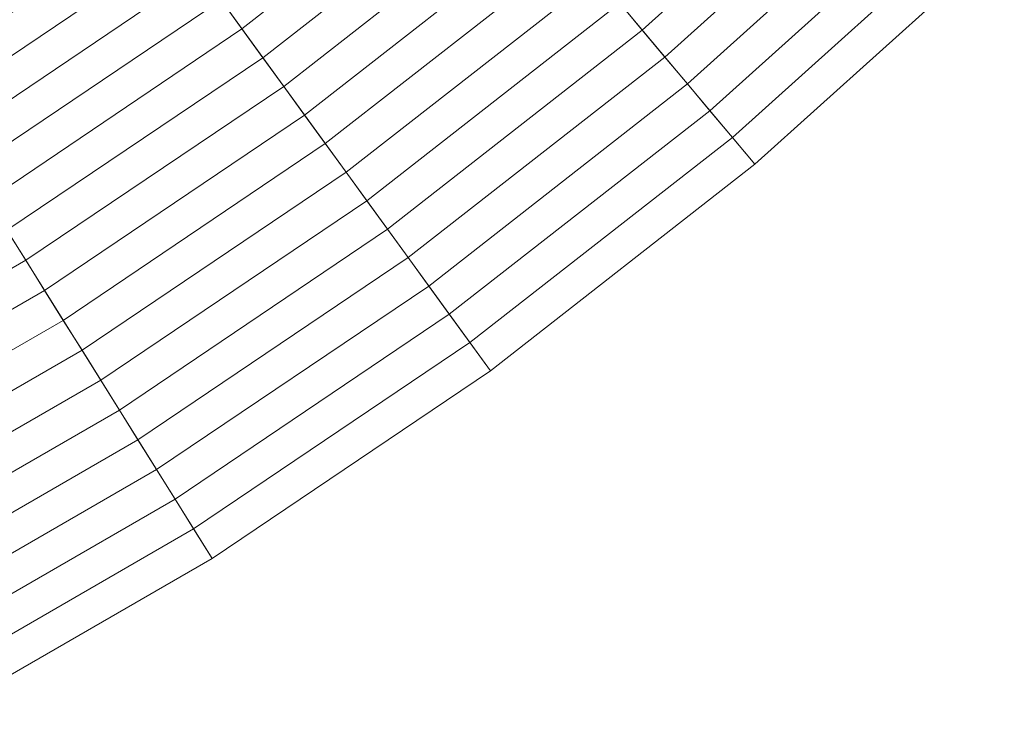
# Model space of a CAD drawing. Header units: centimetres. Extents: x -6.39 to 0.8, y 3.58 to 10.78.
# Tile 201 of 256: x -1.03 to -0.3, y 4 to 4.53. Entities that reach past the tile are written whole.
import ezdxf

# ---------------------------------------------------------------- set-up
doc = ezdxf.new("R2010")
doc.units = ezdxf.units.CM
doc.header["$LTSCALE"] = 2.54
doc.layers.add('Lucido design-1', color=7, linetype='Continuous')

# ---------------------------------------------------------------- blocks, each defined once
blk = doc.blocks.new('Gruppo-1')
at = {"color": 142, "linetype": 'Continuous', "lineweight": 9}
for points in [[(-1.10551, 4.0017, -13.70234), (-0.88798, 4.12729, -13.70234), (-2.79381, 7.17727, -13.70234), (-2.79394, 7.17719, -13.70234)], [(-0.88798, 4.12729, -13.70234), (-0.67974, 4.26775, -13.70234), (-2.79369, 7.17735, -13.70234), (-2.79381, 7.17727, -13.70234)], [(-0.67974, 4.26775, -13.70234), (-0.48181, 4.42239, -13.70234), (-2.79357, 7.17745, -13.70234), (-2.79369, 7.17735, -13.70234)], [(-0.48181, 4.42239, -13.70234), (-0.29514, 4.59047, -13.70234), (-2.79346, 7.17755, -13.70234), (-2.79357, 7.17745, -13.70234)], [(-0.58298, 4.54297, -13.40209), (-0.40448, 4.70369, -13.40209), (-0.38618, 4.68474, -13.41464), (-0.56605, 4.52279, -13.41464)], [(-0.88134, 4.54523, -13.3168), (-0.70227, 4.68514, -13.3168), (-0.68515, 4.66473, -13.32871), (-0.86568, 4.52368, -13.32871)], [(-0.56605, 4.52279, -13.41464), (-0.38618, 4.68474, -13.41464), (-0.36791, 4.66582, -13.42729), (-0.54914, 4.50264, -13.42729)], [(-0.86568, 4.52368, -13.32871), (-0.68515, 4.66473, -13.32871), (-0.66805, 4.64435, -13.34071), (-0.85005, 4.50216, -13.34071)], [(-0.54914, 4.50264, -13.42729), (-0.36791, 4.66582, -13.42729), (-0.34968, 4.64694, -13.44002), (-0.53227, 4.48253, -13.44002)], [(-1.14064, 4.53164, -13.25865), (-0.95999, 4.65348, -13.25865), (-0.94421, 4.63177, -13.27009), (-1.12642, 4.50887, -13.27009)], [(-0.85005, 4.50216, -13.34071), (-0.66805, 4.64435, -13.34071), (-0.65098, 4.62401, -13.3528), (-0.83444, 4.48068, -13.3528)], [(-0.53227, 4.48253, -13.44002), (-0.34968, 4.64694, -13.44002), (-0.33147, 4.62808, -13.45285), (-0.51542, 4.46245, -13.45285)], [(-1.12642, 4.50887, -13.27009), (-0.94421, 4.63177, -13.27009), (-0.92846, 4.61009, -13.28163), (-1.11221, 4.48614, -13.28163)], [(-0.51542, 4.46245, -13.45285), (-0.33147, 4.62808, -13.45285), (-0.31329, 4.60926, -13.46576), (-0.4986, 4.44241, -13.46576)], [(-0.83444, 4.48068, -13.3528), (-0.65098, 4.62401, -13.3528), (-0.63394, 4.6037, -13.36499), (-0.81886, 4.45923, -13.36499)], [(-1.11221, 4.48614, -13.28163), (-0.92846, 4.61009, -13.28163), (-0.91273, 4.58844, -13.29326), (-1.09803, 4.46345, -13.29326)], [(-0.4986, 4.44241, -13.46576), (-0.31329, 4.60926, -13.46576), (-0.29514, 4.59047, -13.47876), (-0.48181, 4.42239, -13.47876)], [(-0.81886, 4.45923, -13.36499), (-0.63394, 4.6037, -13.36499), (-0.61693, 4.58342, -13.37726), (-0.8033, 4.43781, -13.37726)], [(-1.09803, 4.46345, -13.29326), (-0.91273, 4.58844, -13.29326), (-0.89702, 4.56682, -13.30498), (-1.08387, 4.44079, -13.30498)], [(-0.8033, 4.43781, -13.37726), (-0.61693, 4.58342, -13.37726), (-0.59994, 4.56318, -13.38963), (-0.78776, 4.41643, -13.38963)], [(-0.48181, 4.42239, -13.47876), (-0.29514, 4.59047, -13.47876), (-0.29514, 4.59047, -13.70234), (-0.48181, 4.42239, -13.70234)], [(-1.08387, 4.44079, -13.30498), (-0.89702, 4.56682, -13.30498), (-0.88134, 4.54523, -13.3168), (-1.06973, 4.41816, -13.3168)], [(-0.78776, 4.41643, -13.38963), (-0.59994, 4.56318, -13.38963), (-0.58298, 4.54297, -13.40209), (-0.77225, 4.39509, -13.40209)], [(-1.06973, 4.41816, -13.3168), (-0.88134, 4.54523, -13.3168), (-0.86568, 4.52368, -13.32871), (-1.05562, 4.39557, -13.32871)], [(-0.77225, 4.39509, -13.40209), (-0.58298, 4.54297, -13.40209), (-0.56605, 4.52279, -13.41464), (-0.75677, 4.37378, -13.41464)], [(-1.05562, 4.39557, -13.32871), (-0.86568, 4.52368, -13.32871), (-0.85005, 4.50216, -13.34071), (-1.04152, 4.37301, -13.34071)], [(-0.75677, 4.37378, -13.41464), (-0.56605, 4.52279, -13.41464), (-0.54914, 4.50264, -13.42729), (-0.74131, 4.3525, -13.42729)], [(-0.74131, 4.3525, -13.42729), (-0.54914, 4.50264, -13.42729), (-0.53227, 4.48253, -13.44002), (-0.72588, 4.33126, -13.44002)], [(-1.04152, 4.37301, -13.34071), (-0.85005, 4.50216, -13.34071), (-0.83444, 4.48068, -13.3528), (-1.02745, 4.35049, -13.3528)], [(-1.02745, 4.35049, -13.3528), (-0.83444, 4.48068, -13.3528), (-0.81886, 4.45923, -13.36499), (-1.0134, 4.32801, -13.36499)], [(-0.72588, 4.33126, -13.44002), (-0.53227, 4.48253, -13.44002), (-0.51542, 4.46245, -13.45285), (-0.71048, 4.31006, -13.45285)], [(-1.0134, 4.32801, -13.36499), (-0.81886, 4.45923, -13.36499), (-0.8033, 4.43781, -13.37726), (-0.99937, 4.30556, -13.37726)], [(-0.71048, 4.31006, -13.45285), (-0.51542, 4.46245, -13.45285), (-0.4986, 4.44241, -13.46576), (-0.6951, 4.28889, -13.46576)], [(-0.99937, 4.30556, -13.37726), (-0.8033, 4.43781, -13.37726), (-0.78776, 4.41643, -13.38963), (-0.98537, 4.28315, -13.38963)], [(-0.6951, 4.28889, -13.46576), (-0.4986, 4.44241, -13.46576), (-0.48181, 4.42239, -13.47876), (-0.67974, 4.26775, -13.47876)], [(-0.67974, 4.26775, -13.47876), (-0.48181, 4.42239, -13.47876), (-0.48181, 4.42239, -13.70234), (-0.67974, 4.26775, -13.70234)], [(-0.98537, 4.28315, -13.38963), (-0.78776, 4.41643, -13.38963), (-0.77225, 4.39509, -13.40209), (-0.97139, 4.26077, -13.40209)], [(-0.97139, 4.26077, -13.40209), (-0.77225, 4.39509, -13.40209), (-0.75677, 4.37378, -13.41464), (-0.95743, 4.23843, -13.41464)], [(-1.24154, 4.25754, -13.34071), (-1.04152, 4.37301, -13.34071), (-1.02745, 4.35049, -13.3528), (-1.22907, 4.23409, -13.3528)], [(-0.95743, 4.23843, -13.41464), (-0.75677, 4.37378, -13.41464), (-0.74131, 4.3525, -13.42729), (-0.94349, 4.21613, -13.42729)], [(-1.22907, 4.23409, -13.3528), (-1.02745, 4.35049, -13.3528), (-1.0134, 4.32801, -13.36499), (-1.21662, 4.21068, -13.36499)], [(-0.94349, 4.21613, -13.42729), (-0.74131, 4.3525, -13.42729), (-0.72588, 4.33126, -13.44002), (-0.92958, 4.19387, -13.44002)], [(-1.21662, 4.21068, -13.36499), (-1.0134, 4.32801, -13.36499), (-0.99937, 4.30556, -13.37726), (-1.20419, 4.18731, -13.37726)], [(-0.92958, 4.19387, -13.44002), (-0.72588, 4.33126, -13.44002), (-0.71048, 4.31006, -13.45285), (-0.91569, 4.17164, -13.45285)], [(-1.20419, 4.18731, -13.37726), (-0.99937, 4.30556, -13.37726), (-0.98537, 4.28315, -13.38963), (-1.19179, 4.16397, -13.38963)], [(-0.91569, 4.17164, -13.45285), (-0.71048, 4.31006, -13.45285), (-0.6951, 4.28889, -13.46576), (-0.90182, 4.14945, -13.46576)], [(-0.90182, 4.14945, -13.46576), (-0.6951, 4.28889, -13.46576), (-0.67974, 4.26775, -13.47876), (-0.88798, 4.12729, -13.47876)], [(-1.19179, 4.16397, -13.38963), (-0.98537, 4.28315, -13.38963), (-0.97139, 4.26077, -13.40209), (-1.1794, 4.14068, -13.40209)], [(-0.88798, 4.12729, -13.47876), (-0.67974, 4.26775, -13.47876), (-0.67974, 4.26775, -13.70234), (-0.88798, 4.12729, -13.70234)], [(-1.1794, 4.14068, -13.40209), (-0.97139, 4.26077, -13.40209), (-0.95743, 4.23843, -13.41464), (-1.16703, 4.11742, -13.41464)], [(-1.16703, 4.11742, -13.41464), (-0.95743, 4.23843, -13.41464), (-0.94349, 4.21613, -13.42729), (-1.15469, 4.0942, -13.42729)], [(-1.15469, 4.0942, -13.42729), (-0.94349, 4.21613, -13.42729), (-0.92958, 4.19387, -13.44002), (-1.14236, 4.07102, -13.44002)], [(-1.14236, 4.07102, -13.44002), (-0.92958, 4.19387, -13.44002), (-0.91569, 4.17164, -13.45285), (-1.13006, 4.04787, -13.45285)], [(-1.13006, 4.04787, -13.45285), (-0.91569, 4.17164, -13.45285), (-0.90182, 4.14945, -13.46576), (-1.11777, 4.02477, -13.46576)], [(-1.11777, 4.02477, -13.46576), (-0.90182, 4.14945, -13.46576), (-0.88798, 4.12729, -13.47876), (-1.10551, 4.0017, -13.47876)], [(-1.10551, 4.0017, -13.47876), (-0.88798, 4.12729, -13.47876), (-0.88798, 4.12729, -13.70234), (-1.10551, 4.0017, -13.70234)]]:
    blk.add_3dface(points, dxfattribs=at)

msp = doc.modelspace()

# ---------------------------------------------------------------- block references
at = {"layer": 'Lucido design-1', "color": 7}
msp.add_blockref('Gruppo-1', (0, 0), dxfattribs=at)

doc.saveas('drawing.dxf')
